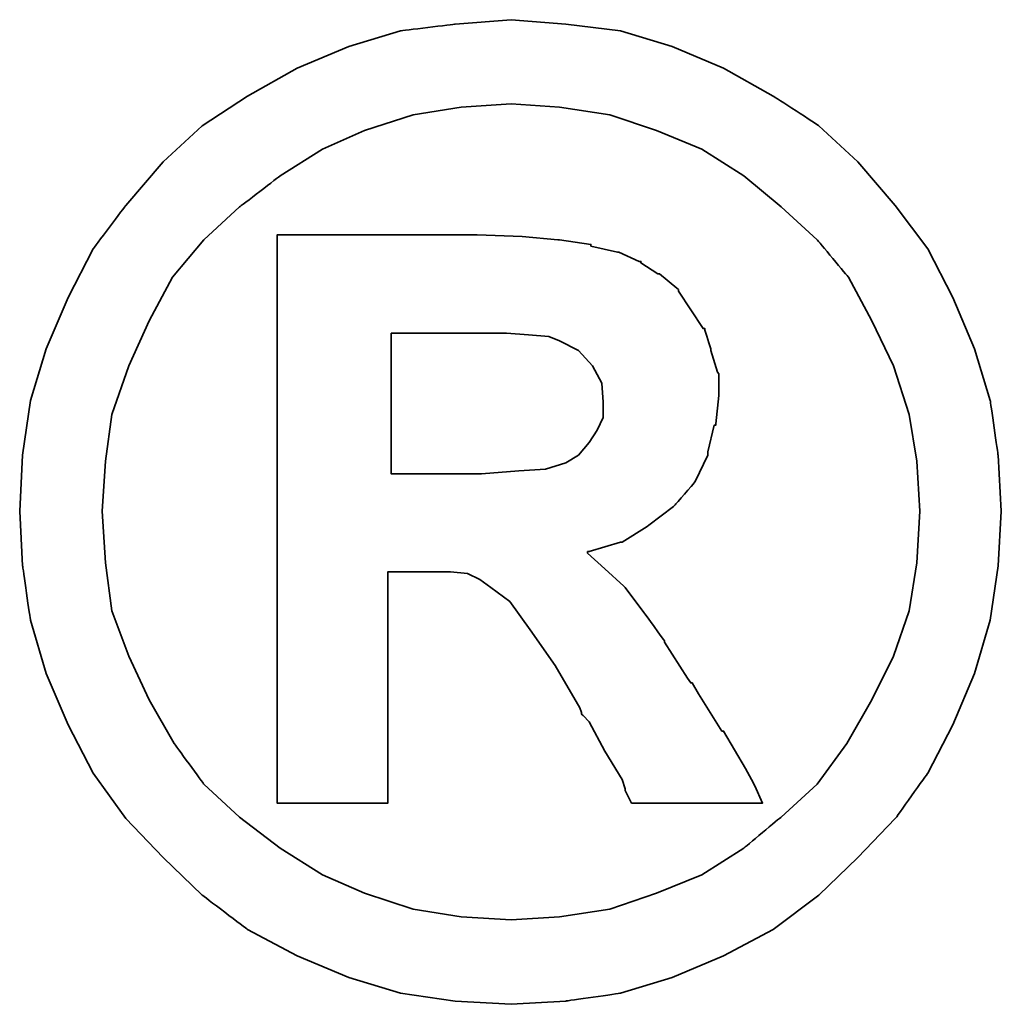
# Model space of a CAD drawing. Header units: millimetres. Extents: x 8 to 430, y 107 to 245.
# Tile 49 of 51: x 363.59 to 366, y 147.11 to 149.53. Entities that reach past the tile are written whole.
import ezdxf

# ---------------------------------------------------------------- set-up
doc = ezdxf.new("R2010")
doc.units = ezdxf.units.MM
doc.header["$LTSCALE"] = 0.15
doc.layers.add('DIM', color=4, linetype='CONTINUOUS')
doc.layers.add('layer 1', color=7, linetype='CONTINUOUS')

# ---------------------------------------------------------------- blocks, each defined once
blk = doc.blocks.new('TBI MOTION logo(完整正式版)')
at = {"layer": 'layer 1', "color": 22, "lineweight": 35}
for points, knots in [([(81.20634, 4.98624), (81.20634, 4.98624), (81.18649, 5.32862), (81.18649, 5.32862), (81.18649, 5.32862), (81.18649, 5.32862), (81.13886, 5.66206), (81.13886, 5.66206), (81.13886, 5.66206), (81.13886, 5.66206), (81.04359, 5.97764), (81.04359, 5.97764), (81.04359, 5.97764), (81.04359, 5.97764), (80.91061, 6.29124), (80.91061, 6.29124), (80.91061, 6.29124), (80.91061, 6.29124), (80.75778, 6.58697), (80.75778, 6.58697), (80.75778, 6.58697), (80.75778, 6.58697), (80.5593, 6.85294), (80.5593, 6.85294), (80.5593, 6.85294), (80.5593, 6.85294), (80.33105, 7.1189), (80.33105, 7.1189), (80.33105, 7.1189), (80.33105, 7.1189), (80.09287, 7.33921), (80.09287, 7.33921), (80.09287, 7.33921), (80.09287, 7.33921), (79.815, 7.51982), (79.815, 7.51982), (79.815, 7.51982), (79.815, 7.51982), (79.51133, 7.69051), (79.51133, 7.69051), (79.51133, 7.69051), (79.51133, 7.69051), (79.19773, 7.8235), (79.19773, 7.8235), (79.19773, 7.8235), (79.19773, 7.8235), (78.88215, 7.91877), (78.88215, 7.91877), (78.88215, 7.91877), (78.88215, 7.91877), (78.54871, 7.95846), (78.54871, 7.95846), (78.54871, 7.95846), (78.54871, 7.95846), (78.21526, 7.98625), (78.21526, 7.98625), (78.21526, 7.98625), (78.21526, 7.98625), (77.87388, 7.95846), (77.87388, 7.95846), (77.87388, 7.95846), (77.87388, 7.95846), (77.54044, 7.91877), (77.54044, 7.91877), (77.54044, 7.91877), (77.54044, 7.91877), (77.22485, 7.8235), (77.22485, 7.8235), (77.22485, 7.8235), (77.22485, 7.8235), (76.91027, 7.69051), (76.91027, 7.69051), (76.91027, 7.69051), (76.91027, 7.69051), (76.6056, 7.51982), (76.6056, 7.51982), (76.6056, 7.51982), (76.6056, 7.51982), (76.32972, 7.33921), (76.32972, 7.33921), (76.32972, 7.33921), (76.32972, 7.33921), (76.09154, 7.1189), (76.09154, 7.1189), (76.09154, 7.1189), (76.09154, 7.1189), (75.86329, 6.85294), (75.86329, 6.85294), (75.86329, 6.85294), (75.86329, 6.85294), (75.66382, 6.58697), (75.66382, 6.58697), (75.66382, 6.58697), (75.66382, 6.58697), (75.51099, 6.29124), (75.51099, 6.29124), (75.51099, 6.29124), (75.51099, 6.29124), (75.37702, 5.97764), (75.37702, 5.97764), (75.37702, 5.97764), (75.37702, 5.97764), (75.28175, 5.66206), (75.28175, 5.66206), (75.28175, 5.66206), (75.28175, 5.66206), (75.23411, 5.32862), (75.23411, 5.32862), (75.23411, 5.32862), (75.23411, 5.32862), (75.21625, 4.98624), (75.21625, 4.98624), (75.21625, 4.98624), (75.21625, 4.98624), (75.23411, 4.6528), (75.23411, 4.6528), (75.23411, 4.6528), (75.23411, 4.6528), (75.28175, 4.32035), (75.28175, 4.32035), (75.28175, 4.32035), (75.28175, 4.32035), (75.37702, 3.99583), (75.37702, 3.99583), (75.37702, 3.99583), (75.37702, 3.99583), (75.51099, 3.68224), (75.51099, 3.68224), (75.51099, 3.68224), (75.51099, 3.68224), (75.66382, 3.38749), (75.66382, 3.38749), (75.66382, 3.38749), (75.66382, 3.38749), (75.86329, 3.10963), (75.86329, 3.10963), (75.86329, 3.10963), (75.86329, 3.10963), (76.09154, 2.87145), (76.09154, 2.87145), (76.09154, 2.87145), (76.09154, 2.87145), (76.32972, 2.6432), (76.32972, 2.6432), (76.32972, 2.6432), (76.32972, 2.6432), (76.6056, 2.43381), (76.6056, 2.43381), (76.6056, 2.43381), (76.6056, 2.43381), (76.91027, 2.27205), (76.91027, 2.27205), (76.91027, 2.27205), (76.91027, 2.27205), (77.22485, 2.13906), (77.22485, 2.13906), (77.22485, 2.13906), (77.22485, 2.13906), (77.54044, 2.0438), (77.54044, 2.0438), (77.54044, 2.0438), (77.54044, 2.0438), (77.87388, 1.99616), (77.87388, 1.99616), (77.87388, 1.99616), (77.87388, 1.99616), (78.21526, 1.97631), (78.21526, 1.97631), (78.21526, 1.97631), (78.21526, 1.97631), (78.54871, 1.99616), (78.54871, 1.99616), (78.54871, 1.99616), (78.54871, 1.99616), (78.88215, 2.0438), (78.88215, 2.0438), (78.88215, 2.0438), (78.88215, 2.0438), (79.19773, 2.13906), (79.19773, 2.13906), (79.19773, 2.13906), (79.19773, 2.13906), (79.51133, 2.27205), (79.51133, 2.27205), (79.51133, 2.27205), (79.51133, 2.27205), (79.815, 2.43381), (79.815, 2.43381), (79.815, 2.43381), (79.815, 2.43381), (80.09287, 2.6432), (80.09287, 2.6432), (80.09287, 2.6432), (80.09287, 2.6432), (80.33105, 2.87145), (80.33105, 2.87145), (80.33105, 2.87145), (80.33105, 2.87145), (80.5593, 3.10963), (80.5593, 3.10963), (80.5593, 3.10963), (80.5593, 3.10963), (80.75778, 3.38749), (80.75778, 3.38749), (80.75778, 3.38749), (80.75778, 3.38749), (80.91061, 3.68224), (80.91061, 3.68224), (80.91061, 3.68224), (80.91061, 3.68224), (81.04359, 3.99583), (81.04359, 3.99583), (81.04359, 3.99583), (81.04359, 3.99583), (81.13886, 4.32035), (81.13886, 4.32035), (81.13886, 4.32035), (81.13886, 4.32035), (81.18649, 4.6528), (81.18649, 4.6528), (81.18649, 4.6528), (81.18649, 4.6528), (81.20634, 4.98624), (81.20634, 4.98624)], [0, 0, 0, 0, 0.0178571, 0.0178571, 0.0178571, 0.0178572, 0.0357143, 0.0357143, 0.0357143, 0.0357143, 0.0535714, 0.0535714, 0.0535714, 0.0535714, 0.0714286, 0.0714286, 0.0714286, 0.0714286, 0.0892857, 0.0892857, 0.0892857, 0.0892857, 0.1071429, 0.1071429, 0.1071429, 0.1071429, 0.125, 0.125, 0.125, 0.125, 0.1428571, 0.1428571, 0.1428571, 0.1428572, 0.1607143, 0.1607143, 0.1607143, 0.1607143, 0.1785714, 0.1785714, 0.1785714, 0.1785714, 0.1964286, 0.1964286, 0.1964286, 0.1964286, 0.2142857, 0.2142857, 0.2142857, 0.2142857, 0.2321429, 0.2321429, 0.2321429, 0.2321429, 0.25, 0.25, 0.25, 0.25, 0.2678571, 0.2678571, 0.2678571, 0.2678572, 0.2857143, 0.2857143, 0.2857143, 0.2857143, 0.3035714, 0.3035714, 0.3035714, 0.3035714, 0.3214286, 0.3214286, 0.3214286, 0.3214286, 0.3392857, 0.3392857, 0.3392857, 0.3392857, 0.3571429, 0.3571429, 0.3571429, 0.3571429, 0.375, 0.375, 0.375, 0.375, 0.3928571, 0.3928571, 0.3928571, 0.3928572, 0.4107143, 0.4107143, 0.4107143, 0.4107143, 0.4285714, 0.4285714, 0.4285714, 0.4285714, 0.4464286, 0.4464286, 0.4464286, 0.4464286, 0.4642857, 0.4642857, 0.4642857, 0.4642857, 0.4821429, 0.4821429, 0.4821429, 0.4821429, 0.5, 0.5, 0.5, 0.5, 0.5178571, 0.5178571, 0.5178571, 0.5178572, 0.5357143, 0.5357143, 0.5357143, 0.5357143, 0.5535714, 0.5535714, 0.5535714, 0.5535714, 0.5714286, 0.5714286, 0.5714286, 0.5714286, 0.5892857, 0.5892857, 0.5892857, 0.5892857, 0.6071429, 0.6071429, 0.6071429, 0.6071429, 0.625, 0.625, 0.625, 0.625, 0.6428571, 0.6428571, 0.6428571, 0.6428572, 0.6607143, 0.6607143, 0.6607143, 0.6607143, 0.6785714, 0.6785714, 0.6785714, 0.6785714, 0.6964286, 0.6964286, 0.6964286, 0.6964286, 0.7142857, 0.7142857, 0.7142857, 0.7142857, 0.7321429, 0.7321429, 0.7321429, 0.7321429, 0.75, 0.75, 0.75, 0.75, 0.7678571, 0.7678571, 0.7678571, 0.7678572, 0.7857143, 0.7857143, 0.7857143, 0.7857143, 0.8035714, 0.8035714, 0.8035714, 0.8035714, 0.8214286, 0.8214286, 0.8214286, 0.8214286, 0.8392857, 0.8392857, 0.8392857, 0.8392857, 0.8571429, 0.8571429, 0.8571429, 0.8571429, 0.875, 0.875, 0.875, 0.875, 0.8928571, 0.8928571, 0.8928571, 0.8928572, 0.9107143, 0.9107143, 0.9107143, 0.9107143, 0.9285714, 0.9285714, 0.9285714, 0.9285714, 0.9464286, 0.9464286, 0.9464286, 0.9464286, 0.9642857, 0.9642857, 0.9642857, 0.9642857, 0.9821429, 0.9821429, 0.9821429, 0.9821429, 1, 1, 1, 1]), ([(80.71014, 4.98624), (80.71014, 4.98624), (80.69129, 5.29091), (80.69129, 5.29091), (80.69129, 5.29091), (80.69129, 5.29091), (80.64464, 5.57672), (80.64464, 5.57672), (80.64464, 5.57672), (80.64464, 5.57672), (80.54937, 5.87245), (80.54937, 5.87245), (80.54937, 5.87245), (80.54937, 5.87245), (80.41639, 6.14833), (80.41639, 6.14833), (80.41639, 6.14833), (80.41639, 6.14833), (80.27349, 6.41429), (80.27349, 6.41429), (80.27349, 6.41429), (80.27349, 6.41429), (80.08295, 6.64255), (80.08295, 6.64255), (80.08295, 6.64255), (80.08295, 6.64255), (79.86264, 6.84301), (79.86264, 6.84301), (79.86264, 6.84301), (79.86264, 6.84301), (79.63439, 7.03355), (79.63439, 7.03355), (79.63439, 7.03355), (79.63439, 7.03355), (79.37835, 7.1963), (79.37835, 7.1963), (79.37835, 7.1963), (79.37835, 7.1963), (79.10246, 7.30944), (79.10246, 7.30944), (79.10246, 7.30944), (79.10246, 7.30944), (78.81665, 7.40471), (78.81665, 7.40471), (78.81665, 7.40471), (78.81665, 7.40471), (78.511, 7.45234), (78.511, 7.45234), (78.511, 7.45234), (78.511, 7.45234), (78.21526, 7.47219), (78.21526, 7.47219), (78.21526, 7.47219), (78.21526, 7.47219), (77.9106, 7.45234), (77.9106, 7.45234), (77.9106, 7.45234), (77.9106, 7.45234), (77.61685, 7.40471), (77.61685, 7.40471), (77.61685, 7.40471), (77.61685, 7.40471), (77.32012, 7.30944), (77.32012, 7.30944), (77.32012, 7.30944), (77.32012, 7.30944), (77.06309, 7.1963), (77.06309, 7.1963), (77.06309, 7.1963), (77.06309, 7.1963), (76.80606, 7.03355), (76.80606, 7.03355), (76.80606, 7.03355), (76.80606, 7.03355), (76.55797, 6.84301), (76.55797, 6.84301), (76.55797, 6.84301), (76.55797, 6.84301), (76.34063, 6.64255), (76.34063, 6.64255), (76.34063, 6.64255), (76.34063, 6.64255), (76.1491, 6.41429), (76.1491, 6.41429), (76.1491, 6.41429), (76.1491, 6.41429), (76.0062, 6.14833), (76.0062, 6.14833), (76.0062, 6.14833), (76.0062, 6.14833), (75.88314, 5.87245), (75.88314, 5.87245), (75.88314, 5.87245), (75.88314, 5.87245), (75.77794, 5.57672), (75.77794, 5.57672), (75.77794, 5.57672), (75.77794, 5.57672), (75.73924, 5.29091), (75.73924, 5.29091), (75.73924, 5.29091), (75.73924, 5.29091), (75.72039, 4.98624), (75.72039, 4.98624), (75.72039, 4.98624), (75.72039, 4.98624), (75.73924, 4.67165), (75.73924, 4.67165), (75.73924, 4.67165), (75.73924, 4.67165), (75.77794, 4.37791), (75.77794, 4.37791), (75.77794, 4.37791), (75.77794, 4.37791), (75.88314, 4.10102), (75.88314, 4.10102), (75.88314, 4.10102), (75.88314, 4.10102), (76.0062, 3.83407), (76.0062, 3.83407), (76.0062, 3.83407), (76.0062, 3.83407), (76.15902, 3.56811), (76.15902, 3.56811), (76.15902, 3.56811), (76.15902, 3.56811), (76.34063, 3.32001), (76.34063, 3.32001), (76.34063, 3.32001), (76.34063, 3.32001), (76.55797, 3.11955), (76.55797, 3.11955), (76.55797, 3.11955), (76.55797, 3.11955), (76.80606, 2.92901), (76.80606, 2.92901), (76.80606, 2.92901), (76.80606, 2.92901), (77.06309, 2.76725), (77.06309, 2.76725), (77.06309, 2.76725), (77.06309, 2.76725), (77.32012, 2.65412), (77.32012, 2.65412), (77.32012, 2.65412), (77.32012, 2.65412), (77.61685, 2.55786), (77.61685, 2.55786), (77.61685, 2.55786), (77.61685, 2.55786), (77.9106, 2.51022), (77.9106, 2.51022), (77.9106, 2.51022), (77.9106, 2.51022), (78.21526, 2.49137), (78.21526, 2.49137), (78.21526, 2.49137), (78.21526, 2.49137), (78.511, 2.51022), (78.511, 2.51022), (78.511, 2.51022), (78.511, 2.51022), (78.81665, 2.55786), (78.81665, 2.55786), (78.81665, 2.55786), (78.81665, 2.55786), (79.10246, 2.65412), (79.10246, 2.65412), (79.10246, 2.65412), (79.10246, 2.65412), (79.37835, 2.76725), (79.37835, 2.76725), (79.37835, 2.76725), (79.37835, 2.76725), (79.63439, 2.92901), (79.63439, 2.92901), (79.63439, 2.92901), (79.63439, 2.92901), (79.86264, 3.11955), (79.86264, 3.11955), (79.86264, 3.11955), (79.86264, 3.11955), (80.08295, 3.32001), (80.08295, 3.32001), (80.08295, 3.32001), (80.08295, 3.32001), (80.26356, 3.56811), (80.26356, 3.56811), (80.26356, 3.56811), (80.26356, 3.56811), (80.41639, 3.83407), (80.41639, 3.83407), (80.41639, 3.83407), (80.41639, 3.83407), (80.54937, 4.10102), (80.54937, 4.10102), (80.54937, 4.10102), (80.54937, 4.10102), (80.64464, 4.37791), (80.64464, 4.37791), (80.64464, 4.37791), (80.64464, 4.37791), (80.69129, 4.67165), (80.69129, 4.67165), (80.69129, 4.67165), (80.69129, 4.67165), (80.71014, 4.98624), (80.71014, 4.98624)], [0, 0, 0, 0, 0.0192308, 0.0192308, 0.0192308, 0.0192308, 0.0384615, 0.0384615, 0.0384615, 0.0384615, 0.0576923, 0.0576923, 0.0576923, 0.0576923, 0.0769231, 0.0769231, 0.0769231, 0.0769231, 0.0961538, 0.0961538, 0.0961538, 0.0961539, 0.1153846, 0.1153846, 0.1153846, 0.1153846, 0.1346154, 0.1346154, 0.1346154, 0.1346154, 0.1538462, 0.1538462, 0.1538462, 0.1538462, 0.1730769, 0.1730769, 0.1730769, 0.1730769, 0.1923077, 0.1923077, 0.1923077, 0.1923077, 0.2115385, 0.2115385, 0.2115385, 0.2115385, 0.2307692, 0.2307692, 0.2307692, 0.2307692, 0.25, 0.25, 0.25, 0.25, 0.2692308, 0.2692308, 0.2692308, 0.2692308, 0.2884615, 0.2884615, 0.2884615, 0.2884615, 0.3076923, 0.3076923, 0.3076923, 0.3076923, 0.3269231, 0.3269231, 0.3269231, 0.3269231, 0.3461538, 0.3461538, 0.3461538, 0.3461539, 0.3653846, 0.3653846, 0.3653846, 0.3653846, 0.3846154, 0.3846154, 0.3846154, 0.3846154, 0.4038462, 0.4038462, 0.4038462, 0.4038462, 0.4230769, 0.4230769, 0.4230769, 0.4230769, 0.4423077, 0.4423077, 0.4423077, 0.4423077, 0.4615385, 0.4615385, 0.4615385, 0.4615385, 0.4807692, 0.4807692, 0.4807692, 0.4807692, 0.5, 0.5, 0.5, 0.5, 0.5192308, 0.5192308, 0.5192308, 0.5192308, 0.5384615, 0.5384615, 0.5384615, 0.5384615, 0.5576923, 0.5576923, 0.5576923, 0.5576923, 0.5769231, 0.5769231, 0.5769231, 0.5769231, 0.5961538, 0.5961538, 0.5961538, 0.5961539, 0.6153846, 0.6153846, 0.6153846, 0.6153846, 0.6346154, 0.6346154, 0.6346154, 0.6346154, 0.6538462, 0.6538462, 0.6538462, 0.6538462, 0.6730769, 0.6730769, 0.6730769, 0.6730769, 0.6923077, 0.6923077, 0.6923077, 0.6923077, 0.7115385, 0.7115385, 0.7115385, 0.7115385, 0.7307692, 0.7307692, 0.7307692, 0.7307692, 0.75, 0.75, 0.75, 0.75, 0.7692308, 0.7692308, 0.7692308, 0.7692308, 0.7884615, 0.7884615, 0.7884615, 0.7884615, 0.8076923, 0.8076923, 0.8076923, 0.8076923, 0.8269231, 0.8269231, 0.8269231, 0.8269231, 0.8461538, 0.8461538, 0.8461538, 0.8461539, 0.8653846, 0.8653846, 0.8653846, 0.8653846, 0.8846154, 0.8846154, 0.8846154, 0.8846154, 0.9038462, 0.9038462, 0.9038462, 0.9038462, 0.9230769, 0.9230769, 0.9230769, 0.9230769, 0.9423077, 0.9423077, 0.9423077, 0.9423077, 0.9615385, 0.9615385, 0.9615385, 0.9615385, 0.9807692, 0.9807692, 0.9807692, 0.9807692, 1, 1, 1, 1]), ([(76.78721, 3.2823), (76.78721, 3.2823), (76.78721, 3.32001), (76.78721, 3.32001), (76.78721, 3.32001), (76.78721, 3.32001), (76.78721, 3.42422), (76.78721, 3.42422), (76.78721, 3.42422), (76.78721, 3.42422), (76.78721, 3.59689), (76.78721, 3.59689), (76.78721, 3.59689), (76.78721, 3.59689), (76.78721, 3.80529), (76.78721, 3.80529), (76.78721, 3.80529), (76.78721, 3.80529), (76.78721, 4.0524), (76.78721, 4.0524), (76.78721, 4.0524), (76.78721, 4.0524), (76.78721, 4.32035), (76.78721, 4.32035), (76.78721, 4.32035), (76.78721, 4.32035), (76.78721, 4.92868), (76.78721, 4.92868), (76.78721, 4.92868), (76.78721, 4.92868), (76.78721, 5.53801), (76.78721, 5.53801), (76.78721, 5.53801), (76.78721, 5.53801), (76.78721, 5.82482), (76.78721, 5.82482), (76.78721, 5.82482), (76.78721, 5.82482), (76.78721, 6.07291), (76.78721, 6.07291), (76.78721, 6.07291), (76.78721, 6.07291), (76.78721, 6.30017), (76.78721, 6.30017), (76.78721, 6.30017), (76.78721, 6.30017), (76.78721, 6.45399), (76.78721, 6.45399), (76.78721, 6.45399), (76.78721, 6.45399), (76.78721, 6.5572), (76.78721, 6.5572), (76.78721, 6.5572), (76.78721, 6.5572), (76.78721, 6.59689), (76.78721, 6.59689), (76.78721, 6.59689), (76.78721, 6.59689), (76.78721, 6.67232), (76.78721, 6.67232), (76.78721, 6.67232), (76.78721, 6.67232), (76.8537, 6.67232), (76.8537, 6.67232), (76.8537, 6.67232), (76.8537, 6.67232), (76.87355, 6.67232), (76.87355, 6.67232), (76.87355, 6.67232), (76.87355, 6.67232), (76.91027, 6.67232), (76.91027, 6.67232), (76.91027, 6.67232), (76.91027, 6.67232), (77.04424, 6.67232), (77.04424, 6.67232), (77.04424, 6.67232), (77.04424, 6.67232), (77.22485, 6.67232), (77.22485, 6.67232), (77.22485, 6.67232), (77.22485, 6.67232), (77.43524, 6.67232), (77.43524, 6.67232), (77.43524, 6.67232), (77.43524, 6.67232), (77.65357, 6.67232), (77.65357, 6.67232), (77.65357, 6.67232), (77.65357, 6.67232), (77.82625, 6.67232), (77.82625, 6.67232), (77.82625, 6.67232), (77.82625, 6.67232), (77.94037, 6.67232), (77.94037, 6.67232), (77.94037, 6.67232), (77.94037, 6.67232), (77.97709, 6.67232), (77.97709, 6.67232), (77.97709, 6.67232), (77.97709, 6.67232), (77.99694, 6.67232), (77.99694, 6.67232), (77.99694, 6.67232), (77.99694, 6.67232), (78.00686, 6.67232), (78.00686, 6.67232), (78.00686, 6.67232), (78.00686, 6.67232), (78.28275, 6.6624), (78.28275, 6.6624), (78.28275, 6.6624), (78.28275, 6.6624), (78.50107, 6.64255), (78.50107, 6.64255), (78.50107, 6.64255), (78.50107, 6.64255), (78.511, 6.64255), (78.511, 6.64255), (78.511, 6.64255), (78.511, 6.64255), (78.70154, 6.61476), (78.70154, 6.61476), (78.70154, 6.61476), (78.70154, 6.61476), (78.70154, 6.60483), (78.70154, 6.60483), (78.70154, 6.60483), (78.70154, 6.60483), (78.86429, 6.56713), (78.86429, 6.56713), (78.86429, 6.56713), (78.86429, 6.56713), (78.87223, 6.56713), (78.87223, 6.56713), (78.87223, 6.56713), (78.87223, 6.56713), (78.99727, 6.51056), (78.99727, 6.51056), (78.99727, 6.51056), (78.99727, 6.51056), (79.00719, 6.51056), (79.00719, 6.51056), (79.00719, 6.51056), (79.00719, 6.51056), (79.00719, 6.50162), (79.00719, 6.50162), (79.00719, 6.50162), (79.00719, 6.50162), (79.1104, 6.43415), (79.1104, 6.43415), (79.1104, 6.43415), (79.1104, 6.43415), (79.12132, 6.43415), (79.12132, 6.43415), (79.12132, 6.43415), (79.12132, 6.43415), (79.22552, 6.34781), (79.22552, 6.34781), (79.22552, 6.34781), (79.22552, 6.34781), (79.23544, 6.33888), (79.23544, 6.33888), (79.23544, 6.33888), (79.23544, 6.33888), (79.23544, 6.32895), (79.23544, 6.32895), (79.23544, 6.32895), (79.23544, 6.32895), (79.31087, 6.21483), (79.31087, 6.21483), (79.31087, 6.21483), (79.31087, 6.21483), (79.38629, 6.1007), (79.38629, 6.1007), (79.38629, 6.1007), (79.38629, 6.1007), (79.3972, 6.1007), (79.3972, 6.1007), (79.3972, 6.1007), (79.3972, 6.1007), (79.3972, 6.09078), (79.3972, 6.09078), (79.3972, 6.09078), (79.3972, 6.09078), (79.43392, 5.97764), (79.43392, 5.97764), (79.43392, 5.97764), (79.43392, 5.97764), (79.43392, 5.96772), (79.43392, 5.96772), (79.43392, 5.96772), (79.43392, 5.96772), (79.47362, 5.83474), (79.47362, 5.83474), (79.47362, 5.83474), (79.47362, 5.83474), (79.48156, 5.82482), (79.48156, 5.82482), (79.48156, 5.82482), (79.48156, 5.82482), (79.48156, 5.69977), (79.48156, 5.69977), (79.48156, 5.69977), (79.48156, 5.69977), (79.48156, 5.69183), (79.48156, 5.69183), (79.48156, 5.69183), (79.48156, 5.69183), (79.4637, 5.51915), (79.4637, 5.51915), (79.4637, 5.51915), (79.4637, 5.51915), (79.4637, 5.51122), (79.4637, 5.51122), (79.4637, 5.51122), (79.4637, 5.51122), (79.45377, 5.51122), (79.45377, 5.51122), (79.45377, 5.51122), (79.45377, 5.51122), (79.41507, 5.34847), (79.41507, 5.34847), (79.41507, 5.34847), (79.41507, 5.34847), (79.41507, 5.33854), (79.41507, 5.33854), (79.41507, 5.33854), (79.41507, 5.33854), (79.41507, 5.32862), (79.41507, 5.32862), (79.41507, 5.32862), (79.41507, 5.32862), (79.33865, 5.16785), (79.33865, 5.16785), (79.33865, 5.16785), (79.33865, 5.16785), (79.33071, 5.15693), (79.33071, 5.15693), (79.33071, 5.15693), (79.33071, 5.15693), (79.2156, 5.02495), (79.2156, 5.02495), (79.2156, 5.02495), (79.2156, 5.02495), (79.20567, 5.01502), (79.20567, 5.01502), (79.20567, 5.01502), (79.20567, 5.01502), (79.05483, 4.89991), (79.05483, 4.89991), (79.05483, 4.89991), (79.05483, 4.89991), (79.04491, 4.89197), (79.04491, 4.89197), (79.04491, 4.89197), (79.04491, 4.89197), (78.89208, 4.7967), (78.89208, 4.7967), (78.89208, 4.7967), (78.89208, 4.7967), (78.88215, 4.7967), (78.88215, 4.7967), (78.88215, 4.7967), (78.88215, 4.7967), (78.69161, 4.73913), (78.69161, 4.73913), (78.69161, 4.73913), (78.69161, 4.73913), (78.68169, 4.73913), (78.68169, 4.73913), (78.68169, 4.73913), (78.68169, 4.73913), (78.68169, 4.72921), (78.68169, 4.72921), (78.68169, 4.72921), (78.68169, 4.72921), (78.78688, 4.63394), (78.78688, 4.63394), (78.78688, 4.63394), (78.78688, 4.63394), (78.902, 4.52875), (78.902, 4.52875), (78.902, 4.52875), (78.902, 4.52875), (78.91093, 4.52081), (78.91093, 4.52081), (78.91093, 4.52081), (78.91093, 4.52081), (79.02506, 4.36798), (79.02506, 4.36798), (79.02506, 4.36798), (79.02506, 4.36798), (79.1501, 4.1953), (79.1501, 4.1953), (79.1501, 4.1953), (79.1501, 4.1953), (79.1501, 4.18736), (79.1501, 4.18736), (79.1501, 4.18736), (79.1501, 4.18736), (79.29201, 3.96705), (79.29201, 3.96705), (79.29201, 3.96705), (79.29201, 3.96705), (79.31087, 3.93828), (79.31087, 3.93828), (79.31087, 3.93828), (79.31087, 3.93828), (79.32079, 3.93828), (79.32079, 3.93828), (79.32079, 3.93828), (79.32079, 3.93828), (79.3585, 3.87178), (79.3585, 3.87178), (79.3585, 3.87178), (79.3585, 3.87178), (79.50141, 3.64353), (79.50141, 3.64353), (79.50141, 3.64353), (79.50141, 3.64353), (79.51133, 3.64353), (79.51133, 3.64353), (79.51133, 3.64353), (79.51133, 3.64353), (79.64431, 3.41528), (79.64431, 3.41528), (79.64431, 3.41528), (79.64431, 3.41528), (79.68202, 3.3478), (79.68202, 3.3478), (79.68202, 3.3478), (79.68202, 3.3478), (79.70187, 3.31009), (79.70187, 3.31009), (79.70187, 3.31009), (79.70187, 3.31009), (79.7495, 3.2049), (79.7495, 3.2049), (79.7495, 3.2049), (79.7495, 3.2049), (79.64431, 3.2049), (79.64431, 3.2049), (79.64431, 3.2049), (79.64431, 3.2049), (79.62546, 3.2049), (79.62546, 3.2049), (79.62546, 3.2049), (79.62546, 3.2049), (79.53912, 3.2049), (79.53912, 3.2049), (79.53912, 3.2049), (79.53912, 3.2049), (79.31087, 3.2049), (79.31087, 3.2049), (79.31087, 3.2049), (79.31087, 3.2049), (79.08262, 3.2049), (79.08262, 3.2049), (79.08262, 3.2049), (79.08262, 3.2049), (79.00719, 3.2049), (79.00719, 3.2049), (79.00719, 3.2049), (79.00719, 3.2049), (78.98735, 3.2049), (78.98735, 3.2049), (78.98735, 3.2049), (78.98735, 3.2049), (78.94964, 3.2049), (78.94964, 3.2049), (78.94964, 3.2049), (78.94964, 3.2049), (78.92979, 3.24459), (78.92979, 3.24459), (78.92979, 3.24459), (78.92979, 3.24459), (78.91093, 3.2823), (78.91093, 3.2823), (78.91093, 3.2823), (78.91093, 3.2823), (78.91093, 3.29223), (78.91093, 3.29223), (78.91093, 3.29223), (78.91093, 3.29223), (78.89208, 3.3478), (78.89208, 3.3478), (78.89208, 3.3478), (78.89208, 3.3478), (78.78688, 3.52048), (78.78688, 3.52048), (78.78688, 3.52048), (78.78688, 3.52048), (78.69161, 3.7001), (78.69161, 3.7001), (78.69161, 3.7001), (78.69161, 3.7001), (78.6539, 3.7388), (78.6539, 3.7388), (78.6539, 3.7388), (78.6539, 3.7388), (78.64398, 3.74873), (78.64398, 3.74873), (78.64398, 3.74873), (78.64398, 3.74873), (78.64398, 3.75766), (78.64398, 3.75766), (78.64398, 3.75766), (78.64398, 3.75766), (78.63405, 3.78644), (78.63405, 3.78644), (78.63405, 3.78644), (78.63405, 3.78644), (78.48321, 4.04347), (78.48321, 4.04347), (78.48321, 4.04347), (78.48321, 4.04347), (78.33038, 4.2618), (78.33038, 4.2618), (78.33038, 4.2618), (78.33038, 4.2618), (78.20732, 4.43447), (78.20732, 4.43447), (78.20732, 4.43447), (78.20732, 4.43447), (78.09221, 4.52081), (78.09221, 4.52081), (78.09221, 4.52081), (78.09221, 4.52081), (78.02472, 4.56845), (78.02472, 4.56845), (78.02472, 4.56845), (78.02472, 4.56845), (77.9493, 4.60616), (77.9493, 4.60616), (77.9493, 4.60616), (77.9493, 4.60616), (77.8451, 4.61608), (77.8451, 4.61608), (77.8451, 4.61608), (77.8451, 4.61608), (77.71113, 4.61608), (77.71113, 4.61608), (77.71113, 4.61608), (77.71113, 4.61608), (77.69128, 4.61608), (77.69128, 4.61608), (77.69128, 4.61608), (77.69128, 4.61608), (77.67342, 4.61608), (77.67342, 4.61608), (77.67342, 4.61608), (77.67342, 4.61608), (77.5583, 4.61608), (77.5583, 4.61608), (77.5583, 4.61608), (77.5583, 4.61608), (77.46303, 4.61608), (77.46303, 4.61608), (77.46303, 4.61608), (77.46303, 4.61608), (77.46303, 4.54761), (77.46303, 4.54761), (77.46303, 4.54761), (77.46303, 4.54761), (77.46303, 4.47318), (77.46303, 4.47318), (77.46303, 4.47318), (77.46303, 4.47318), (77.46303, 4.24294), (77.46303, 4.24294), (77.46303, 4.24294), (77.46303, 4.24294), (77.46303, 3.99583), (77.46303, 3.99583), (77.46303, 3.99583), (77.46303, 3.99583), (77.46303, 3.72888), (77.46303, 3.72888), (77.46303, 3.72888), (77.46303, 3.72888), (77.46303, 3.51055), (77.46303, 3.51055), (77.46303, 3.51055), (77.46303, 3.51055), (77.46303, 3.42422), (77.46303, 3.42422), (77.46303, 3.42422), (77.46303, 3.42422), (77.46303, 3.35773), (77.46303, 3.35773), (77.46303, 3.35773), (77.46303, 3.35773), (77.46303, 3.30017), (77.46303, 3.30017), (77.46303, 3.30017), (77.46303, 3.30017), (77.46303, 3.2823), (77.46303, 3.2823), (77.46303, 3.2823), (77.46303, 3.2823), (77.46303, 3.2049), (77.46303, 3.2049), (77.46303, 3.2049), (77.46303, 3.2049), (77.39753, 3.2049), (77.39753, 3.2049), (77.39753, 3.2049), (77.39753, 3.2049), (77.37768, 3.2049), (77.37768, 3.2049), (77.37768, 3.2049), (77.37768, 3.2049), (77.32012, 3.2049), (77.32012, 3.2049), (77.32012, 3.2049), (77.32012, 3.2049), (77.12165, 3.2049), (77.12165, 3.2049), (77.12165, 3.2049), (77.12165, 3.2049), (76.94897, 3.2049), (76.94897, 3.2049), (76.94897, 3.2049), (76.94897, 3.2049), (76.8924, 3.2049), (76.8924, 3.2049), (76.8924, 3.2049), (76.8924, 3.2049), (76.8537, 3.2049), (76.8537, 3.2049), (76.8537, 3.2049), (76.8537, 3.2049), (76.78721, 3.2049), (76.78721, 3.2049), (76.78721, 3.2049), (76.78721, 3.2049), (76.78721, 3.2823), (76.78721, 3.2823)], [0, 0, 0, 0, 0.0074074, 0.0074074, 0.0074074, 0.0074074, 0.0148148, 0.0148148, 0.0148148, 0.0148148, 0.0222222, 0.0222222, 0.0222222, 0.0222222, 0.0296296, 0.0296296, 0.0296296, 0.0296296, 0.037037, 0.037037, 0.037037, 0.037037, 0.0444444, 0.0444444, 0.0444444, 0.0444445, 0.0518519, 0.0518519, 0.0518519, 0.0518519, 0.0592593, 0.0592593, 0.0592593, 0.0592593, 0.0666667, 0.0666667, 0.0666667, 0.0666667, 0.0740741, 0.0740741, 0.0740741, 0.0740741, 0.0814815, 0.0814815, 0.0814815, 0.0814815, 0.0888889, 0.0888889, 0.0888889, 0.0888889, 0.0962963, 0.0962963, 0.0962963, 0.0962963, 0.1037037, 0.1037037, 0.1037037, 0.1037037, 0.1111111, 0.1111111, 0.1111111, 0.1111111, 0.1185185, 0.1185185, 0.1185185, 0.1185185, 0.1259259, 0.1259259, 0.1259259, 0.1259259, 0.1333333, 0.1333333, 0.1333333, 0.1333333, 0.1407407, 0.1407407, 0.1407407, 0.1407408, 0.1481481, 0.1481481, 0.1481481, 0.1481482, 0.1555556, 0.1555556, 0.1555556, 0.1555556, 0.162963, 0.162963, 0.162963, 0.162963, 0.1703704, 0.1703704, 0.1703704, 0.1703704, 0.1777778, 0.1777778, 0.1777778, 0.1777778, 0.1851852, 0.1851852, 0.1851852, 0.1851852, 0.1925926, 0.1925926, 0.1925926, 0.1925926, 0.2, 0.2, 0.2, 0.2, 0.2074074, 0.2074074, 0.2074074, 0.2074074, 0.2148148, 0.2148148, 0.2148148, 0.2148148, 0.2222222, 0.2222222, 0.2222222, 0.2222222, 0.2296296, 0.2296296, 0.2296296, 0.2296296, 0.237037, 0.237037, 0.237037, 0.237037, 0.2444444, 0.2444444, 0.2444444, 0.2444445, 0.2518519, 0.2518519, 0.2518519, 0.2518519, 0.2592593, 0.2592593, 0.2592593, 0.2592593, 0.2666667, 0.2666667, 0.2666667, 0.2666667, 0.2740741, 0.2740741, 0.2740741, 0.2740741, 0.2814815, 0.2814815, 0.2814815, 0.2814815, 0.2888889, 0.2888889, 0.2888889, 0.2888889, 0.2962963, 0.2962963, 0.2962963, 0.2962963, 0.3037037, 0.3037037, 0.3037037, 0.3037037, 0.3111111, 0.3111111, 0.3111111, 0.3111111, 0.3185185, 0.3185185, 0.3185185, 0.3185185, 0.3259259, 0.3259259, 0.3259259, 0.3259259, 0.3333333, 0.3333333, 0.3333333, 0.3333333, 0.3407407, 0.3407407, 0.3407407, 0.3407408, 0.3481481, 0.3481481, 0.3481481, 0.3481482, 0.3555556, 0.3555556, 0.3555556, 0.3555556, 0.362963, 0.362963, 0.362963, 0.362963, 0.3703704, 0.3703704, 0.3703704, 0.3703704, 0.3777778, 0.3777778, 0.3777778, 0.3777778, 0.3851852, 0.3851852, 0.3851852, 0.3851852, 0.3925926, 0.3925926, 0.3925926, 0.3925926, 0.4, 0.4, 0.4, 0.4, 0.4074074, 0.4074074, 0.4074074, 0.4074074, 0.4148148, 0.4148148, 0.4148148, 0.4148148, 0.4222222, 0.4222222, 0.4222222, 0.4222222, 0.4296296, 0.4296296, 0.4296296, 0.4296296, 0.437037, 0.437037, 0.437037, 0.437037, 0.4444444, 0.4444444, 0.4444444, 0.4444445, 0.4518519, 0.4518519, 0.4518519, 0.4518519, 0.4592593, 0.4592593, 0.4592593, 0.4592593, 0.4666667, 0.4666667, 0.4666667, 0.4666667, 0.4740741, 0.4740741, 0.4740741, 0.4740741, 0.4814815, 0.4814815, 0.4814815, 0.4814815, 0.4888889, 0.4888889, 0.4888889, 0.4888889, 0.4962963, 0.4962963, 0.4962963, 0.4962963, 0.5037037, 0.5037037, 0.5037037, 0.5037037, 0.5111111, 0.5111111, 0.5111111, 0.5111111, 0.5185185, 0.5185185, 0.5185185, 0.5185185, 0.5259259, 0.5259259, 0.5259259, 0.5259259, 0.5333333, 0.5333333, 0.5333333, 0.5333333, 0.5407407, 0.5407407, 0.5407407, 0.5407408, 0.5481481, 0.5481481, 0.5481481, 0.5481482, 0.5555556, 0.5555556, 0.5555556, 0.5555556, 0.562963, 0.562963, 0.562963, 0.562963, 0.5703704, 0.5703704, 0.5703704, 0.5703704, 0.5777778, 0.5777778, 0.5777778, 0.5777778, 0.5851852, 0.5851852, 0.5851852, 0.5851852, 0.5925926, 0.5925926, 0.5925926, 0.5925926, 0.6, 0.6, 0.6, 0.6, 0.6074074, 0.6074074, 0.6074074, 0.6074074, 0.6148148, 0.6148148, 0.6148148, 0.6148148, 0.6222222, 0.6222222, 0.6222222, 0.6222222, 0.6296296, 0.6296296, 0.6296296, 0.6296296, 0.637037, 0.637037, 0.637037, 0.637037, 0.6444444, 0.6444444, 0.6444444, 0.6444445, 0.6518519, 0.6518519, 0.6518519, 0.6518519, 0.6592593, 0.6592593, 0.6592593, 0.6592593, 0.6666667, 0.6666667, 0.6666667, 0.6666667, 0.6740741, 0.6740741, 0.6740741, 0.6740741, 0.6814815, 0.6814815, 0.6814815, 0.6814815, 0.6888889, 0.6888889, 0.6888889, 0.6888889, 0.6962963, 0.6962963, 0.6962963, 0.6962963, 0.7037037, 0.7037037, 0.7037037, 0.7037037, 0.7111111, 0.7111111, 0.7111111, 0.7111111, 0.7185185, 0.7185185, 0.7185185, 0.7185185, 0.7259259, 0.7259259, 0.7259259, 0.7259259, 0.7333333, 0.7333333, 0.7333333, 0.7333333, 0.7407407, 0.7407407, 0.7407407, 0.7407408, 0.7481481, 0.7481481, 0.7481481, 0.7481482, 0.7555556, 0.7555556, 0.7555556, 0.7555556, 0.762963, 0.762963, 0.762963, 0.762963, 0.7703704, 0.7703704, 0.7703704, 0.7703704, 0.7777778, 0.7777778, 0.7777778, 0.7777778, 0.7851852, 0.7851852, 0.7851852, 0.7851852, 0.7925926, 0.7925926, 0.7925926, 0.7925926, 0.8, 0.8, 0.8, 0.8, 0.8074074, 0.8074074, 0.8074074, 0.8074074, 0.8148148, 0.8148148, 0.8148148, 0.8148148, 0.8222222, 0.8222222, 0.8222222, 0.8222222, 0.8296296, 0.8296296, 0.8296296, 0.8296296, 0.837037, 0.837037, 0.837037, 0.837037, 0.8444444, 0.8444444, 0.8444444, 0.8444445, 0.8518519, 0.8518519, 0.8518519, 0.8518519, 0.8592593, 0.8592593, 0.8592593, 0.8592593, 0.8666667, 0.8666667, 0.8666667, 0.8666667, 0.8740741, 0.8740741, 0.8740741, 0.8740741, 0.8814815, 0.8814815, 0.8814815, 0.8814815, 0.8888889, 0.8888889, 0.8888889, 0.8888889, 0.8962963, 0.8962963, 0.8962963, 0.8962963, 0.9037037, 0.9037037, 0.9037037, 0.9037037, 0.9111111, 0.9111111, 0.9111111, 0.9111111, 0.9185185, 0.9185185, 0.9185185, 0.9185185, 0.9259259, 0.9259259, 0.9259259, 0.9259259, 0.9333333, 0.9333333, 0.9333333, 0.9333333, 0.9407407, 0.9407407, 0.9407407, 0.9407408, 0.9481481, 0.9481481, 0.9481481, 0.9481482, 0.9555556, 0.9555556, 0.9555556, 0.9555556, 0.962963, 0.962963, 0.962963, 0.962963, 0.9703704, 0.9703704, 0.9703704, 0.9703704, 0.9777778, 0.9777778, 0.9777778, 0.9777778, 0.9851852, 0.9851852, 0.9851852, 0.9851852, 0.9925926, 0.9925926, 0.9925926, 0.9925926, 1, 1, 1, 1]), ([(77.48288, 6.07291), (77.48288, 6.07291), (77.48288, 5.99551), (77.48288, 5.99551), (77.48288, 5.99551), (77.48288, 5.99551), (77.48288, 5.82482), (77.48288, 5.82482), (77.48288, 5.82482), (77.48288, 5.82482), (77.48288, 5.63328), (77.48288, 5.63328), (77.48288, 5.63328), (77.48288, 5.63328), (77.48288, 5.46358), (77.48288, 5.46358), (77.48288, 5.46358), (77.48288, 5.46358), (77.48288, 5.29091), (77.48288, 5.29091), (77.48288, 5.29091), (77.48288, 5.29091), (77.48288, 5.21449), (77.48288, 5.21449), (77.48288, 5.21449), (77.48288, 5.21449), (77.50074, 5.21449), (77.50074, 5.21449), (77.50074, 5.21449), (77.50074, 5.21449), (77.71113, 5.21449), (77.71113, 5.21449), (77.71113, 5.21449), (77.71113, 5.21449), (77.94037, 5.21449), (77.94037, 5.21449), (77.94037, 5.21449), (77.94037, 5.21449), (78.01579, 5.21449), (78.01579, 5.21449), (78.01579, 5.21449), (78.01579, 5.21449), (78.03465, 5.21449), (78.03465, 5.21449), (78.03465, 5.21449), (78.03465, 5.21449), (78.2629, 5.23335), (78.2629, 5.23335), (78.2629, 5.23335), (78.2629, 5.23335), (78.42565, 5.24327), (78.42565, 5.24327), (78.42565, 5.24327), (78.42565, 5.24327), (78.54871, 5.28098), (78.54871, 5.28098), (78.54871, 5.28098), (78.54871, 5.28098), (78.62611, 5.32862), (78.62611, 5.32862), (78.62611, 5.32862), (78.62611, 5.32862), (78.69161, 5.40503), (78.69161, 5.40503), (78.69161, 5.40503), (78.69161, 5.40503), (78.73925, 5.48145), (78.73925, 5.48145), (78.73925, 5.48145), (78.73925, 5.48145), (78.77696, 5.55885), (78.77696, 5.55885), (78.77696, 5.55885), (78.77696, 5.55885), (78.77696, 5.65214), (78.77696, 5.65214), (78.77696, 5.65214), (78.77696, 5.65214), (78.76902, 5.76726), (78.76902, 5.76726), (78.76902, 5.76726), (78.76902, 5.76726), (78.71146, 5.87245), (78.71146, 5.87245), (78.71146, 5.87245), (78.71146, 5.87245), (78.62611, 5.96772), (78.62611, 5.96772), (78.62611, 5.96772), (78.62611, 5.96772), (78.511, 6.02528), (78.511, 6.02528), (78.511, 6.02528), (78.511, 6.02528), (78.44451, 6.05306), (78.44451, 6.05306), (78.44451, 6.05306), (78.44451, 6.05306), (78.32046, 6.06299), (78.32046, 6.06299), (78.32046, 6.06299), (78.32046, 6.06299), (78.18748, 6.07291), (78.18748, 6.07291), (78.18748, 6.07291), (78.18748, 6.07291), (77.99694, 6.07291), (77.99694, 6.07291), (77.99694, 6.07291), (77.99694, 6.07291), (77.97709, 6.07291), (77.97709, 6.07291), (77.97709, 6.07291), (77.97709, 6.07291), (77.90167, 6.07291), (77.90167, 6.07291), (77.90167, 6.07291), (77.90167, 6.07291), (77.69128, 6.07291), (77.69128, 6.07291), (77.69128, 6.07291), (77.69128, 6.07291), (77.50074, 6.07291), (77.50074, 6.07291), (77.50074, 6.07291), (77.50074, 6.07291), (77.48288, 6.07291), (77.48288, 6.07291)], [0, 0, 0, 0, 0.03125, 0.03125, 0.03125, 0.03125, 0.0625, 0.0625, 0.0625, 0.0625, 0.09375, 0.09375, 0.09375, 0.09375, 0.125, 0.125, 0.125, 0.125, 0.15625, 0.15625, 0.15625, 0.15625, 0.1875, 0.1875, 0.1875, 0.1875, 0.21875, 0.21875, 0.21875, 0.21875, 0.25, 0.25, 0.25, 0.25, 0.28125, 0.28125, 0.28125, 0.28125, 0.3125, 0.3125, 0.3125, 0.3125, 0.34375, 0.34375, 0.34375, 0.34375, 0.375, 0.375, 0.375, 0.375, 0.40625, 0.40625, 0.40625, 0.40625, 0.4375, 0.4375, 0.4375, 0.4375, 0.46875, 0.46875, 0.46875, 0.46875, 0.5, 0.5, 0.5, 0.5, 0.53125, 0.53125, 0.53125, 0.53125, 0.5625, 0.5625, 0.5625, 0.5625, 0.59375, 0.59375, 0.59375, 0.59375, 0.625, 0.625, 0.625, 0.625, 0.65625, 0.65625, 0.65625, 0.65625, 0.6875, 0.6875, 0.6875, 0.6875, 0.71875, 0.71875, 0.71875, 0.71875, 0.75, 0.75, 0.75, 0.75, 0.78125, 0.78125, 0.78125, 0.78125, 0.8125, 0.8125, 0.8125, 0.8125, 0.84375, 0.84375, 0.84375, 0.84375, 0.875, 0.875, 0.875, 0.875, 0.90625, 0.90625, 0.90625, 0.90625, 0.9375, 0.9375, 0.9375, 0.9375, 0.96875, 0.96875, 0.96875, 0.96875, 1, 1, 1, 1])]:
    blk.add_open_spline(points, degree=3, knots=knots, dxfattribs=at)

msp = doc.modelspace()

# ---------------------------------------------------------------- block references
at = {"layer": 'DIM', "color": 7, "xscale": 0.4013856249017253, "yscale": 0.4013856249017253, "zscale": 0.4013856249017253}
msp.add_blockref('TBI MOTION logo(完整正式版)', (333.4036, 146.3208), dxfattribs=at)

doc.saveas('drawing.dxf')
